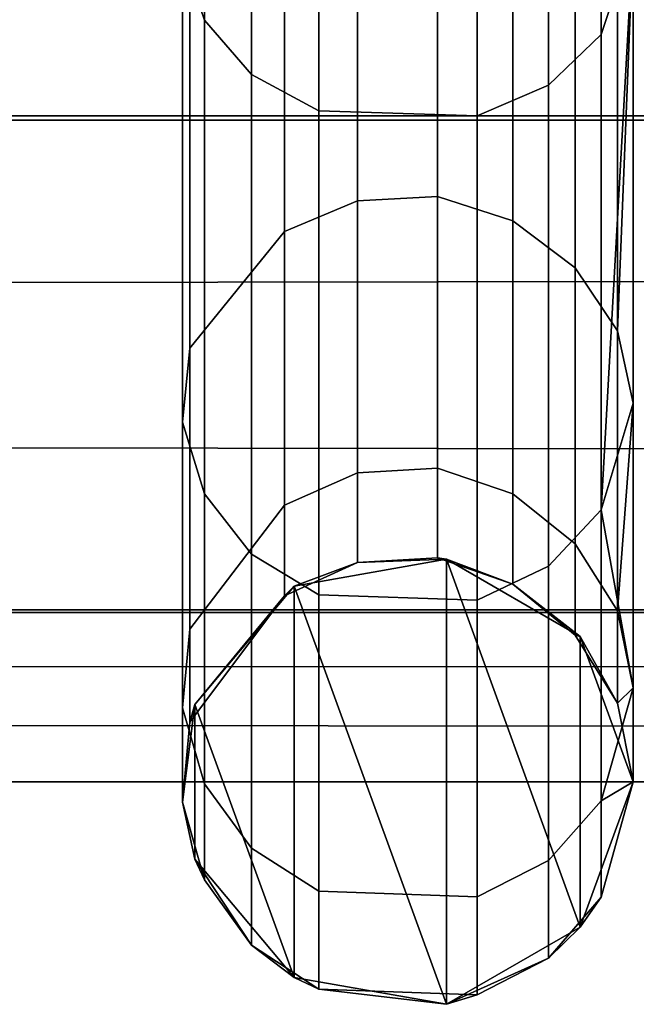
# Model space of a CAD drawing. Header units: inches. Extents: x 0 to 69, y -28.1 to 0.1.
# Tile 93 of 170: x 46.039 to 46.176, y -28.059 to -27.841. Entities that reach past the tile are written whole.
import ezdxf

# ---------------------------------------------------------------- set-up
doc = ezdxf.new("R2010")
doc.units = ezdxf.units.IN
doc.header["$LTSCALE"] = 0.03937
doc.header["$MEASUREMENT"] = 0
doc.layers.add('A-FURN-3-ST', color=151, linetype='Continuous')
doc.layers.add('A-FURN-3-ST-SEAM', color=250, linetype='Continuous')

msp = doc.modelspace()

# ---------------------------------------------------------------- meshes
at = {"layer": 'A-FURN-3-ST'}
mesh = msp.add_polyface(dxfattribs=at)
corners = [(0.25, -0.49123, 5), (68.75, -27.51, 5), (0.25, -27.51, 5), (0.125, -0.49123, 5.03349), (0.125, -27.51, 5.03349), (0.25, -28.01, 5.5), (0.125, -27.97651, 5.5), (0.25, -27.97194, 5.30866), (0.125, -27.941, 5.32148), (0.25, -27.86356, 5.14645), (0.125, -27.83987, 5.17013), (0.25, -27.70134, 5.03806), (0.125, -27.68853, 5.069), (0.03349, -27.65351, 5.15355), (0.03349, -27.885, 5.5), (0.25, -28.01, 16.9), (0.125, -27.97651, 16.9), (0.25, -26.91, 18), (0.125, -26.91, 17.96651), (0.25, -27.1947, 17.96252), (0.125, -27.18603, 17.93017), (0.25, -27.46, 17.85263), (0.125, -27.44325, 17.82362), (0.25, -27.68782, 17.67782), (0.125, -27.66414, 17.65413), (0.25, -27.86263, 17.45), (0.125, -27.83362, 17.43325), (0.25, -27.97252, 17.1847), (0.125, -27.94017, 17.17603), (0.03349, -27.85178, 17.15235), (0.03349, -26.91, 17.875), (0.03349, -27.59943, 17.58943), (0.03349, -27.75438, 17.3875), (0.125, -1.1, 17.96651), (0.25, -1.1, 18), (68.75, -28.01, 16.9), (68.75, -27.97252, 17.1847), (68.75, -27.86263, 17.45), (68.75, -27.68782, 17.67782), (68.75, -27.46, 17.85263), (68.75, -27.1947, 17.96252), (68.75, -27.70134, 5.03806), (68.75, -27.86356, 5.14645), (68.75, -27.97194, 5.30866)]
mesh.append_faces([[corners[k] for k in face] for face in [(0, 1, 2), (3, 2, 4), (5, 6, 7), (7, 6, 8), (7, 8, 9), (9, 8, 10), (9, 10, 11), (11, 10, 12), (11, 12, 2), (2, 12, 4), (4, 12, 13), (14, 8, 6), (5, 15, 6), (6, 15, 16), (6, 16, 14), (17, 18, 19), (19, 18, 20), (19, 20, 21), (21, 20, 22), (21, 22, 23), (23, 22, 24), (23, 24, 25), (25, 24, 26), (25, 26, 27), (27, 26, 28), (27, 28, 15), (15, 28, 16), (16, 28, 29), (18, 30, 20), (24, 31, 32, 26), (26, 32, 29, 28), (33, 30, 18), (34, 18, 17), (15, 35, 27), (27, 36, 25), (25, 37, 23), (23, 38, 21), (21, 39, 19), (19, 40, 17), (5, 35, 15), (2, 1, 11), (11, 41, 9), (9, 42, 7), (7, 43, 5)]])
mesh = msp.add_polyface(dxfattribs=at)
corners = [(68.875, -0.49123, 5.03349), (68.96651, -27.51, 5.125), (68.875, -27.51, 5.03349), (68.75, -0.49123, 5), (68.75, -27.51, 5), (68.96651, -27.85646, 5.35649), (68.875, -27.97651, 5.5), (68.875, -27.941, 5.32148), (68.75, -28.01, 5.5), (68.75, -27.97194, 5.30866), (68.875, -27.83987, 5.17013), (68.75, -27.86356, 5.14645), (68.875, -27.68853, 5.069), (68.75, -27.70134, 5.03806), (68.96651, -27.65351, 5.15355), (68.96651, -27.77517, 5.23483), (68.96651, -27.885, 16.9), (68.875, -27.97651, 16.9), (68.75, -28.01, 16.9), (68.875, -27.94017, 17.17603), (68.75, -27.97252, 17.1847), (68.96651, -27.16235, 17.84178), (68.875, -26.91, 17.96651), (68.875, -27.18603, 17.93017), (68.75, -26.91, 18), (68.75, -27.1947, 17.96252), (68.875, -27.44325, 17.82362), (68.75, -27.46, 17.85263), (68.875, -27.66414, 17.65413), (68.75, -27.68782, 17.67782), (68.875, -27.83362, 17.43325), (68.75, -27.86263, 17.45), (68.875, -1.1, 17.96651), (0.25, -27.97252, 17.1847), (0.25, -27.86263, 17.45), (0.25, -27.68782, 17.67782), (0.25, -27.46, 17.85263), (0.25, -27.1947, 17.96252), (0.25, -26.91, 18), (0.25, -28.01, 5.5), (0.25, -27.70134, 5.03806), (0.25, -27.86356, 5.14645), (0.25, -27.97194, 5.30866), (68.75, -1.1, 18)]
mesh.append_faces([[corners[k] for k in face] for face in [(0, 1, 2), (3, 2, 4), (5, 6, 7), (7, 6, 8), (7, 8, 9), (7, 9, 10), (10, 9, 11), (10, 11, 12), (12, 11, 13), (12, 13, 2), (2, 13, 4), (2, 1, 12), (12, 14, 15, 10), (6, 16, 17), (6, 17, 8), (8, 17, 18), (16, 19, 17), (17, 19, 20), (17, 20, 18), (21, 22, 23), (22, 24, 23), (23, 24, 25), (23, 25, 26), (26, 25, 27), (26, 27, 28), (28, 27, 29), (28, 29, 30), (30, 29, 31), (30, 31, 19), (19, 31, 20), (32, 24, 22), (33, 18, 20), (34, 20, 31), (35, 31, 29), (36, 29, 27), (37, 27, 25), (38, 25, 24), (8, 18, 39), (40, 4, 13), (41, 13, 11), (42, 11, 9), (39, 9, 8), (24, 43, 38)]])
at = {"layer": 'A-FURN-3-ST-SEAM'}
mesh = msp.add_polyface(dxfattribs=at)
corners = [(46.16794, -27.94982, 17.33069), (46.175, -27.92623, 17.32092), (46.175, -27.82342, 17.51285), (46.175, -27.68795, 17.67775), (46.16794, -27.70612, 17.6957), (46.16794, -27.84463, 17.52708), (46.15625, -27.85581, 17.53458), (46.15625, -27.96226, 17.33584), (46.1405, -27.86258, 17.53912), (46.1405, -27.9698, 17.33896), (46.10543, -27.96859, 17.33846), (46.10543, -27.8615, 17.5384), (46.09052, -27.85346, 17.53301), (46.09052, -27.95965, 17.33476), (46.08012, -27.84144, 17.52494), (46.08012, -27.94627, 17.32922), (46.07526, -27.82718, 17.51537), (46.07526, -27.93041, 17.32265), (46.07686, -27.81247, 17.5055), (46.07686, -27.91405, 17.31587), (46.09784, -27.78922, 17.4899), (46.09784, -27.88818, 17.30516), (46.114, -27.78314, 17.48582), (46.114, -27.88141, 17.30235), (46.13168, -27.78229, 17.48525), (46.13168, -27.88046, 17.30196), (46.1484, -27.7871, 17.48848), (46.1484, -27.88582, 17.30418), (46.16218, -27.79645, 17.49475), (46.16218, -27.89622, 17.30849), (46.17155, -27.809, 17.50317), (46.17155, -27.91019, 17.31427), (46.17155, -27.67577, 17.66537), (46.16794, -27.53705, 17.83462), (46.1484, -27.94628, 17.10413), (46.13168, -27.94059, 17.10301), (46.114, -27.94159, 17.1032), (46.09784, -27.94878, 17.10462), (46.15625, -27.71564, 17.70522), (46.1405, -27.72141, 17.71098), (46.15625, -27.54455, 17.8458), (46.1405, -27.54909, 17.85257), (46.10543, -27.72049, 17.71006), (46.10543, -27.54837, 17.85149), (46.09052, -27.71364, 17.70322), (46.09052, -27.54297, 17.84345), (46.08012, -27.7034, 17.69298), (46.07526, -27.69125, 17.68084), (46.07686, -27.67872, 17.66832), (46.09784, -27.65892, 17.64853), (46.114, -27.65374, 17.64335), (46.13168, -27.65301, 17.64262), (46.1484, -27.65711, 17.64672), (46.16218, -27.66508, 17.65468)]
mesh.append_faces([[corners[k] for k in face] for face in [(0, 1, 2), (3, 4, 2), (2, 4, 5), (2, 5, 0), (0, 5, 6, 7), (7, 6, 8, 9), (10, 11, 12, 13), (13, 12, 14, 15), (15, 14, 16, 17), (17, 16, 18, 19), (19, 18, 20, 21), (21, 20, 22, 23), (23, 22, 24, 25), (25, 24, 26, 27), (27, 26, 28, 29), (29, 28, 30, 31), (31, 30, 2), (2, 30, 3), (3, 30, 32), (4, 3, 33), (2, 1, 31), (27, 34, 35, 25), (25, 35, 36, 23), (23, 36, 37, 21), (6, 5, 4, 38), (8, 6, 38, 39), (39, 38, 40, 41), (11, 8, 39, 42), (42, 39, 41, 43), (12, 11, 42, 44), (44, 42, 43, 45), (14, 12, 44, 46), (16, 14, 46, 47), (18, 16, 47, 48), (20, 18, 48, 49), (22, 20, 49, 50), (24, 22, 50, 51), (26, 24, 51, 52), (28, 26, 52, 53), (30, 28, 53, 32)]])
mesh = msp.add_polyface(dxfattribs=at)
corners = [(46.1633, -27.97786, 5.5), (46.1633, -28.04214, 5.5), (46.13368, -27.96076, 5.5), (46.13368, -28.05924, 5.5), (46.1, -27.9667, 5.5), (46.16794, -28.01424, 17.11752), (46.175, -27.98919, 17.11255), (46.16794, -27.94982, 17.33069), (46.175, -27.92623, 17.32092), (46.1405, -27.9698, 17.33896), (46.1405, -27.86258, 17.53912), (46.10543, -27.8615, 17.5384), (46.10543, -27.96859, 17.33846), (46.17155, -27.91019, 17.31427), (46.17155, -27.97215, 17.10922), (46.16218, -27.95732, 17.1063), (46.16218, -27.89622, 17.30849), (46.1484, -27.94628, 17.10413), (46.1484, -27.88582, 17.30418), (46.09784, -27.88818, 17.30516), (46.09784, -27.94878, 17.10462), (46.07686, -27.97625, 17.11003), (46.07686, -27.91405, 17.31587), (46.07526, -27.99362, 17.11345), (46.07526, -27.93041, 17.32265), (46.08012, -28.01047, 17.11677), (46.08012, -27.94627, 17.32922), (46.09052, -28.02468, 17.11957), (46.09052, -27.95965, 17.33476), (46.10543, -28.03418, 17.12144), (46.15625, -27.96226, 17.33584), (46.15625, -28.02745, 17.12012), (46.17155, -27.99263, 16.9), (46.16218, -27.97752, 16.9), (46.1484, -27.96626, 16.9), (46.13168, -27.96046, 16.9), (46.13168, -27.94059, 17.10301), (46.114, -27.96149, 16.9), (46.114, -27.94159, 17.1032), (46.09784, -27.96882, 16.9), (46.07686, -27.99681, 16.9), (46.07526, -28.01452, 16.9), (46.175, -28.01, 16.9), (46.17155, -27.99263, 11.2), (46.16218, -27.97752, 11.2), (46.1484, -27.96626, 11.2), (46.13168, -27.96046, 11.2), (46.114, -27.96149, 11.2), (46.09784, -27.96882, 11.2), (46.07686, -27.99681, 11.2), (46.175, -28.01, 5.5), (46.07802, -27.9929, 5.5)]
mesh.append_faces([[corners[k] for k in face] for face in [(5, 6, 7), (7, 6, 8), (9, 10, 11, 12), (13, 8, 14), (13, 14, 15, 16), (16, 15, 17, 18), (19, 20, 21, 22), (22, 21, 23, 24), (24, 23, 25, 26), (26, 25, 27, 28), (28, 27, 29, 12), (30, 31, 5, 7), (8, 6, 14), (14, 6, 32), (14, 32, 33, 15), (15, 33, 34, 17), (17, 34, 35, 36), (36, 35, 37, 38), (38, 37, 39, 20), (20, 39, 40, 21), (21, 40, 41, 23), (6, 42, 32), (32, 43, 44, 33), (33, 44, 45, 34), (34, 45, 46, 35), (35, 46, 47, 37), (37, 47, 48, 39), (39, 48, 49, 40), (43, 50, 0), (2, 45, 0), (0, 45, 44), (0, 44, 43), (4, 47, 2), (2, 47, 46), (2, 46, 45), (47, 4, 48), (48, 4, 51), (48, 51, 49)]])
mesh.append_faces([[corners[k] for k in face] for face in [(0, 1, 2), (2, 3, 4)]], dxfattribs={"vtx0": -1, "vtx1": -1})
mesh = msp.add_polyface(dxfattribs=at)
corners = [(46.175, -28.01, 5.5), (46.1633, -28.04214, 5.5), (46.1633, -27.97786, 5.5), (46.13368, -27.96076, 5.5), (46.13368, -28.05924, 5.5), (46.1, -27.9667, 5.5), (46.1, -28.0533, 5.5), (46.07802, -27.9929, 5.5), (46.07802, -28.0271, 5.5), (46.16794, -28.03554, 11.2), (46.175, -28.01, 11.2), (46.16794, -28.03554, 16.9), (46.175, -28.01, 16.9), (46.16794, -28.01424, 17.11752), (46.175, -27.98919, 17.11255), (46.10543, -27.96859, 17.33846), (46.10543, -28.03418, 17.12144), (46.1405, -28.03545, 17.12169), (46.1405, -27.9698, 17.33896), (46.15625, -28.02745, 17.12012), (46.15625, -27.96226, 17.33584), (46.07526, -27.99362, 17.11345), (46.07526, -28.01452, 16.9), (46.08012, -28.03169, 16.9), (46.08012, -28.01047, 17.11677), (46.09052, -28.04618, 16.9), (46.09052, -28.02468, 17.11957), (46.10543, -28.05586, 16.9), (46.1405, -28.05716, 16.9), (46.15625, -28.049, 16.9), (46.17155, -27.99263, 16.9), (46.17155, -27.99263, 11.2), (46.07686, -27.99681, 16.9), (46.07686, -27.99681, 11.2), (46.07526, -28.01452, 11.2), (46.08012, -28.03169, 11.2), (46.09052, -28.04618, 11.2), (46.10543, -28.05586, 11.2), (46.1405, -28.05716, 11.2), (46.15625, -28.049, 11.2)]
mesh.append_faces([[corners[k] for k in face] for face in [(1, 0, 9), (9, 0, 10), (9, 10, 11), (11, 10, 12), (11, 12, 13), (13, 12, 14), (15, 16, 17, 18), (18, 17, 19, 20), (21, 22, 23, 24), (24, 23, 25, 26), (26, 25, 27, 16), (16, 27, 28, 17), (17, 28, 29, 19), (19, 29, 11, 13), (30, 12, 31), (32, 33, 34, 22), (22, 34, 35, 23), (23, 35, 36, 25), (25, 36, 37, 27), (27, 37, 38, 28), (28, 38, 39, 29), (29, 39, 9, 11), (12, 10, 31), (31, 10, 0), (33, 7, 34), (7, 8, 34), (34, 8, 35), (35, 8, 36), (36, 8, 6), (36, 6, 37), (37, 6, 4), (37, 4, 38), (38, 4, 39), (4, 1, 39), (39, 1, 9)]])
mesh.append_faces([[corners[k] for k in face] for face in [(7, 6, 8)]], dxfattribs={"vtx0": -1})
mesh.append_faces([[corners[k] for k in face] for face in [(5, 6, 7)]], dxfattribs={"vtx0": -1, "vtx1": -1})
mesh.append_faces([[corners[k] for k in face] for face in [(3, 1, 4), (5, 4, 6)]], dxfattribs={"vtx0": -1, "vtx2": -1})
mesh.append_faces([[corners[k] for k in face] for face in [(0, 1, 2)]], dxfattribs={"vtx1": -1})

doc.saveas('drawing.dxf')
